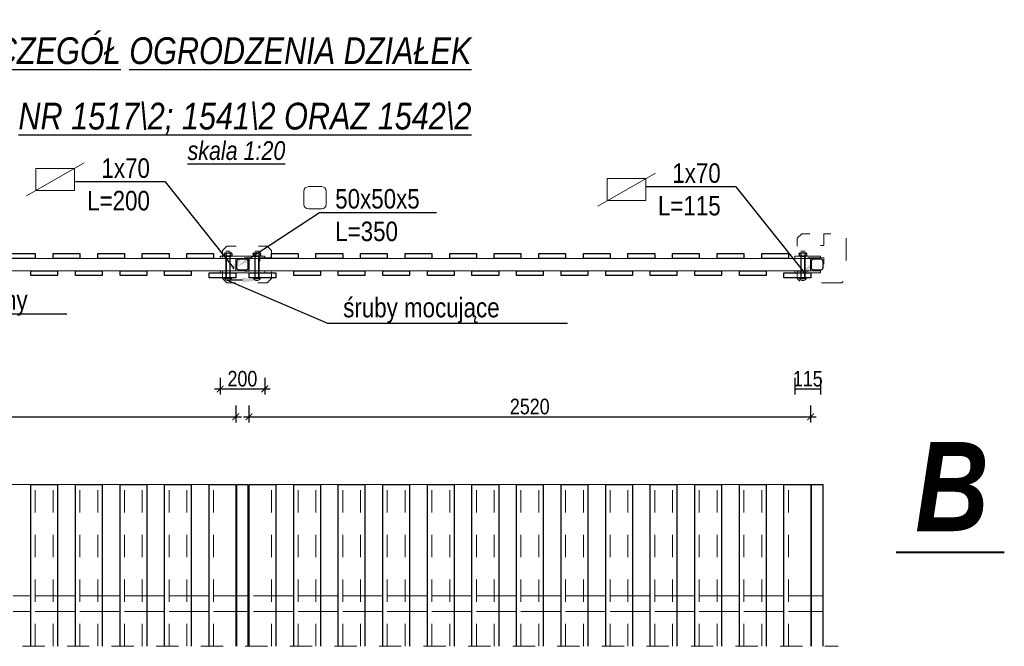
# Model space of a CAD drawing. Header units: metres. Extents: x 45702 to 45878, y -49323 to -49219.
# Tile 31 of 35: x 45834.67 to 45839.09, y -49273.22 to -49270.41. Entities that reach past the tile are written whole.
import ezdxf
from ezdxf import colors
from ezdxf.entities.mleader import LeaderData, LeaderLine
from ezdxf.math import Vec2, Vec3

# ---------------------------------------------------------------- set-up
doc = ezdxf.new("R2010")
doc.units = ezdxf.units.M
for name, pattern in [('1', [0]), ('3', [1, 0.5, -0.5]), ('ACAD_ISO03W100', [30, 12, -18])]:
    doc.linetypes.add(name, pattern=pattern)
for name, color, linetype in [('_p_wymiary', 7, '1'), ('OPISY', 7, 'Continuous'), ('wymiarowanie', 7, 'Continuous')]:
    doc.layers.add(name, color=color, linetype=linetype)
doc.layers.add('_p_zbiornik_odparowujący', color=102, linetype='Continuous', lineweight=15)
doc.layers.add('_wymiary', color=7, linetype='Continuous', lineweight=13)
doc.styles.add('arial_ce', font='arial.ttf')
doc.styles.get("Standard").update_dxf_attribs({"font": 'ARIALN.TTF'})
doc.styles.add('znakn', font='ARIALN.TTF')
doc.dimstyles.new('S20_T2.50_[cm]', dxfattribs={"dimtxt": 0.05, "dimasz": 0.03, "dimexe": 0.025, "dimexo": 0.05, "dimgap": 0.01, "dimtad": 1, "dimdec": 0, "dimlfac": 100, "dimrnd": 0.01, "dimzin": 0, "dimdsep": 46, "dimtxsty": 'znakn', "dimblk": 'ARCHTICK', "dimcen": -0.03, "dimdle": 0.025, "dimclrd": 256, "dimclre": 256, "dimclrt": 7, "dimadec": 0, "dimazin": 0, "dimtfac": 1, "dimtdec": 0, "dimtix": 1, "dimtmove": 2, "dimatfit": 3, "dimfxl": 0.05, "dimfxlon": 1, "dimtolj": 1, "dimtzin": 0, "dimarcsym": 0})

# ---------------------------------------------------------------- blocks, each defined once
blk = doc.blocks.new('_ArchTick')
at = {"color": 0, "linetype": 'ByBlock', "const_width": 0.15}
blk.add_lwpolyline([(-0.5, -0.5), (0.5, 0.5)], dxfattribs=at)
blk = doc.blocks.new('*D885')
at = {"layer": '_wymiary', "lineweight": -2, "ltscale": 0.5, "transparency": 16777216}
for p, q in [((45833.118, -49272.145), (45833.118, -49272.22)), ((45835.6383, -49272.145), (45835.6383, -49272.22)), ((45833.093, -49272.195), (45835.6633, -49272.195))]:
    blk.add_line(p, q, dxfattribs=at)
at = {"layer": 'Defpoints', "color": 0, "ltscale": 0.5, "transparency": 16777216}
for p in [(45833.118, -49271.5398), (45835.6383, -49271.5398), (45835.6383, -49272.195)]:
    blk.add_point(p, dxfattribs=at)
at = {"layer": '_wymiary', "lineweight": -2, "ltscale": 0.5, "transparency": 16777216, "xscale": 0.03, "yscale": 0.03, "zscale": 0.03, "rotation": 180}
blk.add_blockref('_ArchTick', (45833.118, -49272.195), dxfattribs=at)
at = {"layer": '_wymiary', "lineweight": -2, "ltscale": 0.5, "transparency": 16777216, "xscale": 0.03, "yscale": 0.03, "zscale": 0.03}
blk.add_blockref('_ArchTick', (45835.6383, -49272.195), dxfattribs=at)
at = {"layer": '_wymiary', "color": 7, "ltscale": 0.5, "transparency": 16777216, "insert": (45834.3782, -49272.1493), "char_height": 0.07, "attachment_point": 5, "style": 'znakn'}
blk.add_mtext('\\A1;2520', dxfattribs=at)
blk = doc.blocks.new('*D886')
at = {"layer": '_wymiary', "lineweight": -2, "ltscale": 0.5, "transparency": 16777216}
for p, q in [((45835.6973, -49272.145), (45835.6973, -49272.22)), ((45838.2175, -49272.145), (45838.2175, -49272.22)), ((45835.6723, -49272.195), (45838.2425, -49272.195))]:
    blk.add_line(p, q, dxfattribs=at)
at = {"layer": 'Defpoints', "color": 0, "ltscale": 0.5, "transparency": 16777216}
for p in [(45835.6973, -49271.5398), (45838.2175, -49271.5398), (45838.2175, -49272.195)]:
    blk.add_point(p, dxfattribs=at)
at = {"layer": '_wymiary', "lineweight": -2, "ltscale": 0.5, "transparency": 16777216, "xscale": 0.03, "yscale": 0.03, "zscale": 0.03, "rotation": 180}
blk.add_blockref('_ArchTick', (45835.6973, -49272.195), dxfattribs=at)
at = {"layer": '_wymiary', "lineweight": -2, "ltscale": 0.5, "transparency": 16777216, "xscale": 0.03, "yscale": 0.03, "zscale": 0.03}
blk.add_blockref('_ArchTick', (45838.2175, -49272.195), dxfattribs=at)
at = {"layer": '_wymiary', "color": 7, "ltscale": 0.5, "transparency": 16777216, "insert": (45836.9574, -49272.1493), "char_height": 0.07, "attachment_point": 5, "style": 'znakn'}
blk.add_mtext('\\A1;2520', dxfattribs=at)
blk = doc.blocks.new('*D889')
at = {"layer": '_wymiary', "lineweight": -2, "ltscale": 0.5, "transparency": 16777216}
for p, q in [((45835.568, -49272.0203), (45835.568, -49272.0953)), ((45835.768, -49272.0203), (45835.768, -49272.0953)), ((45835.543, -49272.0703), (45835.793, -49272.0703))]:
    blk.add_line(p, q, dxfattribs=at)
at = {"layer": 'Defpoints', "color": 0, "ltscale": 0.5, "transparency": 16777216}
for p in [(45835.568, -49271.5498), (45835.768, -49271.5498), (45835.768, -49272.0703)]:
    blk.add_point(p, dxfattribs=at)
at = {"layer": '_wymiary', "lineweight": -2, "ltscale": 0.5, "transparency": 16777216, "xscale": 0.03, "yscale": 0.03, "zscale": 0.03, "rotation": 180}
blk.add_blockref('_ArchTick', (45835.568, -49272.0703), dxfattribs=at)
at = {"layer": '_wymiary', "lineweight": -2, "ltscale": 0.5, "transparency": 16777216, "xscale": 0.03, "yscale": 0.03, "zscale": 0.03}
blk.add_blockref('_ArchTick', (45835.768, -49272.0703), dxfattribs=at)
at = {"layer": '_wymiary', "color": 7, "ltscale": 0.5, "transparency": 16777216, "insert": (45835.668, -49272.0246), "char_height": 0.07, "attachment_point": 5, "style": 'znakn'}
blk.add_mtext('\\A1;200', dxfattribs=at)
blk = doc.blocks.new('*D890')
at = {"layer": '_wymiary', "lineweight": -2, "ltscale": 0.5, "transparency": 16777216}
for p, q in [((45838.1473, -49272.0203), (45838.1473, -49272.0953)), ((45838.2623, -49272.0203), (45838.2623, -49272.0953)), ((45838.1473, -49272.0703), (45838.2623, -49272.0703))]:
    blk.add_line(p, q, dxfattribs=at)
at = {"layer": 'Defpoints', "color": 0, "ltscale": 0.5, "transparency": 16777216}
for p in [(45838.1473, -49271.5498), (45838.2623, -49271.5498), (45838.2623, -49272.0703)]:
    blk.add_point(p, dxfattribs=at)
at = {"layer": '_wymiary', "color": 7, "ltscale": 0.5, "transparency": 16777216, "insert": (45838.2048, -49272.0246), "char_height": 0.07, "attachment_point": 5, "style": 'znakn'}
blk.add_mtext('\\A1;115', dxfattribs=at)

msp = doc.modelspace()

# ---------------------------------------------------------------- linework, layer by layer
for p, q in [((45835.587153, -49271.462842), (45835.587153, -49271.4723577)), ((45835.5904012, -49271.4604209), (45835.6171548, -49271.4604209)), ((45835.5904012, -49271.4747788), (45835.6171548, -49271.4747788)), ((45835.5947098, -49271.4627844), (45835.5947098, -49271.4724153)), ((45835.6128462, -49271.4627844), (45835.6128462, -49271.4724153)), ((45835.620403, -49271.462842), (45835.620403, -49271.4723577)), ((45835.716403, -49271.462842), (45835.716403, -49271.4723577)), ((45835.7196512, -49271.4604209), (45835.7464048, -49271.4604209)), ((45835.7196512, -49271.4747788), (45835.7464048, -49271.4747788)), ((45835.7239598, -49271.4627844), (45835.7239598, -49271.4724153)), ((45835.7420962, -49271.4627844), (45835.7420962, -49271.4724153)), ((45835.749653, -49271.462842), (45835.749653, -49271.4723577)), ((45838.166403, -49271.462842), (45838.166403, -49271.4723577)), ((45838.1696512, -49271.4604209), (45838.1964048, -49271.4604209)), ((45838.1696512, -49271.4747788), (45838.1964048, -49271.4747788)), ((45838.1739598, -49271.4627844), (45838.1739598, -49271.4724153)), ((45838.1920962, -49271.4627844), (45838.1920962, -49271.4724153)), ((45838.199653, -49271.462842), (45838.199653, -49271.4723577)), ((45835.587153, -49271.5736788), (45835.587153, -49271.5717788)), ((45835.587153, -49271.5717788), (45835.620403, -49271.5717788)), ((45835.587153, -49271.5736788), (45835.620403, -49271.5736788)), ((45835.5989814, -49271.5819121), (45835.6085747, -49271.5819121)), ((45835.620403, -49271.5736788), (45835.620403, -49271.5717788)), ((45835.716403, -49271.5736788), (45835.716403, -49271.5717788)), ((45835.716403, -49271.5717788), (45835.749653, -49271.5717788)), ((45835.716403, -49271.5736788), (45835.749653, -49271.5736788)), ((45835.7282314, -49271.5819121), (45835.7378247, -49271.5819121)), ((45835.749653, -49271.5736788), (45835.749653, -49271.5717788)), ((45838.166403, -49271.5736788), (45838.166403, -49271.5717788)), ((45838.166403, -49271.5717788), (45838.199653, -49271.5717788)), ((45838.166403, -49271.5736788), (45838.199653, -49271.5736788)), ((45838.1782314, -49271.5819121), (45838.1878247, -49271.5819121)), ((45838.199653, -49271.5736788), (45838.199653, -49271.5717788))]:
    msp.add_line(p, q)
at = {"color": 251, "linetype": 'ACAD_ISO03W100', "lineweight": 15, "ltscale": 0.005}
msp.add_line((45832.2810621, -49273.2239582), (45838.3407657, -49273.2239582), dxfattribs=at)
for points in [[(45835.587153, -49271.462842, -0.125350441), (45835.5884269, -49271.461235, -0.13071695), (45835.5904012, -49271.4604209, -0.159606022), (45835.5929431, -49271.4608975, -0.159606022), (45835.5947104, -49271.4627857)], [(45835.587153, -49271.4723577, 0.125350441), (45835.5884269, -49271.4739647, 0.13071695), (45835.5904012, -49271.4747788, 0.159606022), (45835.5929431, -49271.4743022, 0.159606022), (45835.5947104, -49271.472414)], [(45835.6128456, -49271.4627857, 0.063866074), (45835.6084635, -49271.4610218, 0.063866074), (45835.603778, -49271.4604209, 0.063866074), (45835.5990926, -49271.4610218, 0.063866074), (45835.5947104, -49271.4627857)], [(45835.6128456, -49271.472414, -0.063866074), (45835.6084635, -49271.4741779, -0.063866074), (45835.603778, -49271.4747788, -0.063866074), (45835.5990926, -49271.4741779, -0.063866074), (45835.5947104, -49271.472414)], [(45835.620403, -49271.462842, 0.125350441), (45835.6191291, -49271.461235, 0.13071695), (45835.6171548, -49271.4604209, 0.159606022), (45835.6146129, -49271.4608975, 0.159606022), (45835.6128456, -49271.4627857)], [(45835.620403, -49271.4723577, -0.125350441), (45835.6191291, -49271.4739647, -0.13071695), (45835.6171548, -49271.4747788, -0.159606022), (45835.6146129, -49271.4743022, -0.159606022), (45835.6128456, -49271.472414)], [(45835.716403, -49271.462842, -0.125350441), (45835.7176769, -49271.461235, -0.13071695), (45835.7196512, -49271.4604209, -0.159606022), (45835.7221931, -49271.4608975, -0.159606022), (45835.7239604, -49271.4627857)], [(45835.716403, -49271.4723577, 0.125350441), (45835.7176769, -49271.4739647, 0.13071695), (45835.7196512, -49271.4747788, 0.159606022), (45835.7221931, -49271.4743022, 0.159606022), (45835.7239604, -49271.472414)], [(45835.7420956, -49271.4627857, 0.063866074), (45835.7377135, -49271.4610218, 0.063866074), (45835.733028, -49271.4604209, 0.063866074), (45835.7283426, -49271.4610218, 0.063866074), (45835.7239604, -49271.4627857)], [(45835.7420956, -49271.472414, -0.063866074), (45835.7377135, -49271.4741779, -0.063866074), (45835.733028, -49271.4747788, -0.063866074), (45835.7283426, -49271.4741779, -0.063866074), (45835.7239604, -49271.472414)], [(45835.749653, -49271.462842, 0.125350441), (45835.7483791, -49271.461235, 0.13071695), (45835.7464048, -49271.4604209, 0.159606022), (45835.7438629, -49271.4608975, 0.159606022), (45835.7420956, -49271.4627857)], [(45835.749653, -49271.4723577, -0.125350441), (45835.7483791, -49271.4739647, -0.13071695), (45835.7464048, -49271.4747788, -0.159606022), (45835.7438629, -49271.4743022, -0.159606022), (45835.7420956, -49271.472414)], [(45838.166403, -49271.462842, -0.125350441), (45838.1676769, -49271.461235, -0.13071695), (45838.1696512, -49271.4604209, -0.159606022), (45838.1721931, -49271.4608975, -0.159606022), (45838.1739604, -49271.4627857)], [(45838.166403, -49271.4723577, 0.125350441), (45838.1676769, -49271.4739647, 0.13071695), (45838.1696512, -49271.4747788, 0.159606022), (45838.1721931, -49271.4743022, 0.159606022), (45838.1739604, -49271.472414)], [(45838.1920956, -49271.4627857, 0.063866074), (45838.1877135, -49271.4610218, 0.063866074), (45838.183028, -49271.4604209, 0.063866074), (45838.1783426, -49271.4610218, 0.063866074), (45838.1739604, -49271.4627857)], [(45838.1920956, -49271.472414, -0.063866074), (45838.1877135, -49271.4741779, -0.063866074), (45838.183028, -49271.4747788, -0.063866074), (45838.1783426, -49271.4741779, -0.063866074), (45838.1739604, -49271.472414)], [(45838.199653, -49271.462842, 0.125350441), (45838.1983791, -49271.461235, 0.13071695), (45838.1964048, -49271.4604209, 0.159606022), (45838.1938629, -49271.4608975, 0.159606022), (45838.1920956, -49271.4627857)], [(45838.199653, -49271.4723577, -0.125350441), (45838.1983791, -49271.4739647, -0.13071695), (45838.1964048, -49271.4747788, -0.159606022), (45838.1938629, -49271.4743022, -0.159606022), (45838.1920956, -49271.472414)]]:
    msp.add_lwpolyline(points, format="xyb")
for centre, start, end in [((45835.6033531, -49271.5630183), 213.3470126, 256.9719737), ((45835.6042029, -49271.5630183), 283.0280263, 326.6529874), ((45835.7326031, -49271.5630183), 213.3470126, 256.9719737), ((45835.7334529, -49271.5630183), 283.0280263, 326.6529874), ((45838.1826031, -49271.5630183), 213.3470126, 256.9719737), ((45838.1834529, -49271.5630183), 283.0280263, 326.6529874)]:
    msp.add_arc(centre, 0.019393, start, end)
at = {"layer": '_p_wymiary', "lineweight": 40, "ltscale": 0.5}
msp.add_line((45838.6018561, -49272.8021588), (45839.0868037, -49272.8021588), dxfattribs=at)
at = {"layer": '_p_zbiornik_odparowujący', "color": 8, "linetype": '3', "lineweight": 15, "ltscale": 0.1, "flags": 128}
for points in [[(45838.377778, -49271.3947788), (45838.377778, -49271.4822788), (45838.377778, -49271.5422788), (45838.377778, -49271.5747788), (45838.357778, -49271.5947788), (45838.177778, -49271.5947788), (45838.157778, -49271.5747788), (45838.157778, -49271.5422788), (45838.277278, -49271.5422788), (45838.277278, -49271.4822788), (45838.157778, -49271.4822788), (45838.157778, -49271.3947788), (45838.177778, -49271.3747788), (45838.217278, -49271.3747788), (45838.217278, -49271.4272788), (45838.277278, -49271.4272788), (45838.277278, -49271.3747788), (45838.357778, -49271.3747788)], [(45835.798528, -49271.4497788), (45835.798528, -49271.4822788), (45835.746028, -49271.4822788), (45835.746028, -49271.5422788), (45835.798528, -49271.5422788), (45835.798528, -49271.5747788), (45835.778528, -49271.5947788), (45835.598528, -49271.5947788), (45835.578528, -49271.5747788), (45835.578528, -49271.5422788), (45835.698028, -49271.5422788), (45835.698028, -49271.4822788), (45835.578528, -49271.4822788), (45835.578528, -49271.4497788), (45835.598528, -49271.4297788), (45835.778528, -49271.4297788)]]:
    msp.add_lwpolyline(points, close=True, dxfattribs=at)
at = {"layer": '_wymiary', "ltscale": 0.5}
for p, q in [((45834.6984808, -49271.204729), (45834.9580933, -49271.0564771)), ((45837.2622049, -49271.2503042), (45837.5218175, -49271.1020522)), ((45835.594278, -49271.4518462), (45835.613278, -49271.4518462)), ((45835.723528, -49271.4518462), (45835.742528, -49271.4518462)), ((45838.173528, -49271.4518462), (45838.192528, -49271.4518462))]:
    msp.add_line(p, q, dxfattribs=at)
at = {"layer": '_wymiary', "color": 7, "linetype": 'ACAD_ISO03W100', "ltscale": 0.001}
for p, q in [((45835.594278, -49271.5717788), (45835.594278, -49271.4518462)), ((45835.596178, -49271.5717788), (45835.596178, -49271.4518462)), ((45835.611378, -49271.5717788), (45835.611378, -49271.4518462)), ((45835.613278, -49271.5717788), (45835.613278, -49271.4518462)), ((45835.723528, -49271.5717788), (45835.723528, -49271.4518462)), ((45835.725428, -49271.5717788), (45835.725428, -49271.4518462)), ((45835.740628, -49271.5717788), (45835.740628, -49271.4518462)), ((45835.742528, -49271.5717788), (45835.742528, -49271.4518462)), ((45838.173528, -49271.5717788), (45838.173528, -49271.4518462)), ((45838.175428, -49271.5717788), (45838.175428, -49271.4518462)), ((45838.190628, -49271.5717788), (45838.190628, -49271.4518462)), ((45838.192528, -49271.5717788), (45838.192528, -49271.4518462)), ((45834.838778, -49272.9980255), (45834.718778, -49272.9980255)), ((45835.038778, -49272.9980255), (45834.918778, -49272.9980255)), ((45835.238778, -49272.9980255), (45835.118778, -49272.9980255)), ((45835.438778, -49272.9980255), (45835.318778, -49272.9980255)), ((45835.638778, -49272.9980255), (45835.518778, -49272.9980255)), ((45835.818028, -49272.9980255), (45835.698028, -49272.9980255)), ((45836.018028, -49272.9980255), (45835.898028, -49272.9980255)), ((45836.218028, -49272.9980255), (45836.098028, -49272.9980255)), ((45836.418028, -49272.9980255), (45836.298028, -49272.9980255)), ((45836.618028, -49272.9980255), (45836.498028, -49272.9980255)), ((45836.818028, -49272.9980255), (45836.698028, -49272.9980255)), ((45837.018028, -49272.9980255), (45836.898028, -49272.9980255)), ((45837.218028, -49272.9980255), (45837.098028, -49272.9980255)), ((45837.418028, -49272.9980255), (45837.298028, -49272.9980255)), ((45837.618028, -49272.9980255), (45837.498028, -49272.9980255)), ((45837.818028, -49272.9980255), (45837.698028, -49272.9980255)), ((45838.018028, -49272.9980255), (45837.898028, -49272.9980255)), ((45838.218028, -49272.9980255), (45838.098028, -49272.9980255)), ((45834.838778, -49273.0680255), (45834.718778, -49273.0680255)), ((45835.038778, -49273.0680255), (45834.918778, -49273.0680255)), ((45835.238778, -49273.0680255), (45835.118778, -49273.0680255)), ((45835.438778, -49273.0680255), (45835.318778, -49273.0680255)), ((45835.638778, -49273.0680255), (45835.518778, -49273.0680255)), ((45835.818028, -49273.0680255), (45835.698028, -49273.0680255)), ((45836.018028, -49273.0680255), (45835.898028, -49273.0680255)), ((45836.218028, -49273.0680255), (45836.098028, -49273.0680255)), ((45836.418028, -49273.0680255), (45836.298028, -49273.0680255)), ((45836.618028, -49273.0680255), (45836.498028, -49273.0680255)), ((45836.818028, -49273.0680255), (45836.698028, -49273.0680255)), ((45837.018028, -49273.0680255), (45836.898028, -49273.0680255)), ((45837.218028, -49273.0680255), (45837.098028, -49273.0680255)), ((45837.418028, -49273.0680255), (45837.298028, -49273.0680255)), ((45837.618028, -49273.0680255), (45837.498028, -49273.0680255)), ((45837.818028, -49273.0680255), (45837.698028, -49273.0680255)), ((45838.018028, -49273.0680255), (45837.898028, -49273.0680255)), ((45838.218028, -49273.0680255), (45838.098028, -49273.0680255))]:
    msp.add_line(p, q, dxfattribs=at)
at = {"layer": '_wymiary', "color": 34, "linetype": 'ACAD_ISO03W100', "ltscale": 0.003}
for p, q in [((45834.738778, -49273.2239582), (45834.738778, -49272.4980255)), ((45834.818778, -49273.2239582), (45834.818778, -49272.4980255)), ((45834.938778, -49273.2239582), (45834.938778, -49272.4980255)), ((45835.018778, -49273.2239582), (45835.018778, -49272.4980255)), ((45835.138778, -49273.2239582), (45835.138778, -49272.4980255)), ((45835.218778, -49273.2239582), (45835.218778, -49272.4980255)), ((45835.338778, -49273.2239582), (45835.338778, -49272.4980255)), ((45835.418778, -49273.2239582), (45835.418778, -49272.4980255)), ((45835.538778, -49273.2239582), (45835.538778, -49272.4980255)), ((45835.798028, -49273.2239582), (45835.798028, -49272.4980255)), ((45835.918028, -49273.2239582), (45835.918028, -49272.4980255)), ((45835.998028, -49273.2239582), (45835.998028, -49272.4980255)), ((45836.118028, -49273.2239582), (45836.118028, -49272.4980255)), ((45836.198028, -49273.2239582), (45836.198028, -49272.4980255)), ((45836.318028, -49273.2239582), (45836.318028, -49272.4980255)), ((45836.398028, -49273.2239582), (45836.398028, -49272.4980255)), ((45836.518028, -49273.2239582), (45836.518028, -49272.4980255)), ((45836.598028, -49273.2239582), (45836.598028, -49272.4980255)), ((45836.718028, -49273.2239582), (45836.718028, -49272.4980255)), ((45836.798028, -49273.2239582), (45836.798028, -49272.4980255)), ((45836.918028, -49273.2239582), (45836.918028, -49272.4980255)), ((45836.998028, -49273.2239582), (45836.998028, -49272.4980255)), ((45837.118028, -49273.2239582), (45837.118028, -49272.4980255)), ((45837.198028, -49273.2239582), (45837.198028, -49272.4980255)), ((45837.318028, -49273.2239582), (45837.318028, -49272.4980255)), ((45837.398028, -49273.2239582), (45837.398028, -49272.4980255)), ((45837.518028, -49273.2239582), (45837.518028, -49272.4980255)), ((45837.598028, -49273.2239582), (45837.598028, -49272.4980255)), ((45837.718028, -49273.2239582), (45837.718028, -49272.4980255)), ((45837.798028, -49273.2239582), (45837.798028, -49272.4980255)), ((45837.918028, -49273.2239582), (45837.918028, -49272.4980255)), ((45837.998028, -49273.2239582), (45837.998028, -49272.4980255)), ((45838.118028, -49273.2239582), (45838.118028, -49272.4980255))]:
    msp.add_line(p, q, dxfattribs=at)
at = {"layer": '_wymiary', "ltscale": 0.5}
for points in [[(45834.7414486, -49271.0810139), (45834.9151255, -49271.0810139), (45834.9151255, -49271.1801922), (45834.7414486, -49271.1801922)], [(45837.3051728, -49271.126589), (45837.4788497, -49271.126589), (45837.4788497, -49271.2257674), (45837.3051728, -49271.2257674)], [(45835.568028, -49271.4847788), (45835.768028, -49271.4847788), (45835.768028, -49271.4747788), (45835.568028, -49271.4747788)], [(45838.147278, -49271.4847788), (45838.262278, -49271.4847788), (45838.262278, -49271.4747788), (45838.147278, -49271.4747788)], [(45835.568028, -49271.5497788), (45835.768028, -49271.5497788), (45835.768028, -49271.5397788), (45835.568028, -49271.5397788)], [(45838.147278, -49271.5497788), (45838.262278, -49271.5497788), (45838.262278, -49271.5397788), (45838.147278, -49271.5397788)]]:
    msp.add_lwpolyline(points, close=True, dxfattribs=at)
at = {"layer": '_wymiary', "lineweight": 20, "ltscale": 0.5}
msp.add_lwpolyline([(45835.9641489, -49271.163104), (45836.0241489, -49271.163104, -0.414213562), (45836.0441489, -49271.183104), (45836.0441489, -49271.243104, -0.414213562), (45836.0241489, -49271.263104), (45835.9641489, -49271.263104, -0.414213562), (45835.9441489, -49271.243104), (45835.9441489, -49271.183104, -0.414213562)], format="xyb", close=True, dxfattribs=at)
at = {"layer": '_wymiary', "color": 34, "lineweight": 30, "ltscale": 0.5}
for points in [[(45834.618778, -49271.4627788), (45834.738778, -49271.4627788), (45834.738778, -49271.4847788), (45834.618778, -49271.4847788)], [(45834.818778, -49271.4627788), (45834.938778, -49271.4627788), (45834.938778, -49271.4847788), (45834.818778, -49271.4847788)], [(45835.018778, -49271.4627788), (45835.138778, -49271.4627788), (45835.138778, -49271.4847788), (45835.018778, -49271.4847788)], [(45835.218778, -49271.4627788), (45835.338778, -49271.4627788), (45835.338778, -49271.4847788), (45835.218778, -49271.4847788)], [(45835.418778, -49271.4627788), (45835.538778, -49271.4627788), (45835.538778, -49271.4847788), (45835.418778, -49271.4847788)], [(45835.798028, -49271.4627788), (45835.918028, -49271.4627788), (45835.918028, -49271.4847788), (45835.798028, -49271.4847788)], [(45835.998028, -49271.4627788), (45836.118028, -49271.4627788), (45836.118028, -49271.4847788), (45835.998028, -49271.4847788)], [(45836.198028, -49271.4627788), (45836.318028, -49271.4627788), (45836.318028, -49271.4847788), (45836.198028, -49271.4847788)], [(45836.398028, -49271.4627788), (45836.518028, -49271.4627788), (45836.518028, -49271.4847788), (45836.398028, -49271.4847788)], [(45836.598028, -49271.4627788), (45836.718028, -49271.4627788), (45836.718028, -49271.4847788), (45836.598028, -49271.4847788)], [(45836.798028, -49271.4627788), (45836.918028, -49271.4627788), (45836.918028, -49271.4847788), (45836.798028, -49271.4847788)], [(45836.998028, -49271.4627788), (45837.118028, -49271.4627788), (45837.118028, -49271.4847788), (45836.998028, -49271.4847788)], [(45837.198028, -49271.4627788), (45837.318028, -49271.4627788), (45837.318028, -49271.4847788), (45837.198028, -49271.4847788)], [(45837.398028, -49271.4627788), (45837.518028, -49271.4627788), (45837.518028, -49271.4847788), (45837.398028, -49271.4847788)], [(45837.598028, -49271.4627788), (45837.718028, -49271.4627788), (45837.718028, -49271.4847788), (45837.598028, -49271.4847788)], [(45837.798028, -49271.4627788), (45837.918028, -49271.4627788), (45837.918028, -49271.4847788), (45837.798028, -49271.4847788)], [(45837.998028, -49271.4627788), (45838.118028, -49271.4627788), (45838.118028, -49271.4847788), (45837.998028, -49271.4847788)], [(45834.718778, -49271.5397788), (45834.838778, -49271.5397788), (45834.838778, -49271.5617788), (45834.718778, -49271.5617788)], [(45834.918778, -49271.5397788), (45835.038778, -49271.5397788), (45835.038778, -49271.5617788), (45834.918778, -49271.5617788)], [(45835.118778, -49271.5397788), (45835.238778, -49271.5397788), (45835.238778, -49271.5617788), (45835.118778, -49271.5617788)], [(45835.318778, -49271.5397788), (45835.438778, -49271.5397788), (45835.438778, -49271.5617788), (45835.318778, -49271.5617788)], [(45835.518778, -49271.5497788), (45835.638778, -49271.5497788), (45835.638778, -49271.5717788), (45835.518778, -49271.5717788)], [(45835.698028, -49271.5497788), (45835.818028, -49271.5497788), (45835.818028, -49271.5717788), (45835.698028, -49271.5717788)], [(45835.898028, -49271.5397788), (45836.018028, -49271.5397788), (45836.018028, -49271.5617788), (45835.898028, -49271.5617788)], [(45836.098028, -49271.5397788), (45836.218028, -49271.5397788), (45836.218028, -49271.5617788), (45836.098028, -49271.5617788)], [(45836.298028, -49271.5397788), (45836.418028, -49271.5397788), (45836.418028, -49271.5617788), (45836.298028, -49271.5617788)], [(45836.498028, -49271.5397788), (45836.618028, -49271.5397788), (45836.618028, -49271.5617788), (45836.498028, -49271.5617788)], [(45836.698028, -49271.5397788), (45836.818028, -49271.5397788), (45836.818028, -49271.5617788), (45836.698028, -49271.5617788)], [(45836.898028, -49271.5397788), (45837.018028, -49271.5397788), (45837.018028, -49271.5617788), (45836.898028, -49271.5617788)], [(45837.098028, -49271.5397788), (45837.218028, -49271.5397788), (45837.218028, -49271.5617788), (45837.098028, -49271.5617788)], [(45837.298028, -49271.5397788), (45837.418028, -49271.5397788), (45837.418028, -49271.5617788), (45837.298028, -49271.5617788)], [(45837.498028, -49271.5397788), (45837.618028, -49271.5397788), (45837.618028, -49271.5617788), (45837.498028, -49271.5617788)], [(45837.698028, -49271.5397788), (45837.818028, -49271.5397788), (45837.818028, -49271.5617788), (45837.698028, -49271.5617788)], [(45837.898028, -49271.5397788), (45838.018028, -49271.5397788), (45838.018028, -49271.5617788), (45837.898028, -49271.5617788)], [(45838.098028, -49271.5497788), (45838.218028, -49271.5497788), (45838.218028, -49271.5717788), (45838.098028, -49271.5717788)]]:
    msp.add_lwpolyline(points, close=True, dxfattribs=at)
at = {"layer": '_wymiary', "color": 7, "ltscale": 0.5}
for points in [[(45833.118028, -49271.4847788), (45835.638278, -49271.4847788), (45835.638278, -49271.5397788), (45833.118028, -49271.5397788)], [(45835.697278, -49271.4847788), (45838.217528, -49271.4847788), (45838.217528, -49271.5397788), (45835.697278, -49271.5397788)]]:
    msp.add_lwpolyline(points, close=True, dxfattribs=at)
at = {"layer": '_wymiary', "lineweight": 30, "ltscale": 0.5}
for points in [[(45835.653028, -49271.4872788), (45835.683028, -49271.4872788, -0.414213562), (45835.693028, -49271.4972788), (45835.693028, -49271.5272788, -0.414213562), (45835.683028, -49271.5372788), (45835.653028, -49271.5372788, -0.414213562), (45835.643028, -49271.5272788), (45835.643028, -49271.4972788, -0.414213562)], [(45838.232278, -49271.4872788), (45838.262278, -49271.4872788, -0.414213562), (45838.272278, -49271.4972788), (45838.272278, -49271.5272788, -0.414213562), (45838.262278, -49271.5372788), (45838.232278, -49271.5372788, -0.414213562), (45838.222278, -49271.5272788), (45838.222278, -49271.4972788, -0.414213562)]]:
    msp.add_lwpolyline(points, format="xyb", close=True, dxfattribs=at)
at = {"layer": '_wymiary', "color": 34, "ltscale": 0.5}
for points in [[(45834.618778, -49272.4980255), (45834.738778, -49272.4980255)], [(45834.818778, -49272.4980255), (45834.938778, -49272.4980255)], [(45835.018778, -49272.4980255), (45835.138778, -49272.4980255)], [(45835.218778, -49272.4980255), (45835.338778, -49272.4980255)], [(45835.418778, -49272.4980255), (45835.538778, -49272.4980255)], [(45835.798028, -49272.4980255), (45835.918028, -49272.4980255)], [(45835.998028, -49272.4980255), (45836.118028, -49272.4980255)], [(45836.198028, -49272.4980255), (45836.318028, -49272.4980255)], [(45836.398028, -49272.4980255), (45836.518028, -49272.4980255)], [(45836.598028, -49272.4980255), (45836.718028, -49272.4980255)], [(45836.798028, -49272.4980255), (45836.918028, -49272.4980255)], [(45836.998028, -49272.4980255), (45837.118028, -49272.4980255)], [(45837.198028, -49272.4980255), (45837.318028, -49272.4980255)], [(45837.398028, -49272.4980255), (45837.518028, -49272.4980255)], [(45837.598028, -49272.4980255), (45837.718028, -49272.4980255)], [(45837.798028, -49272.4980255), (45837.918028, -49272.4980255)], [(45837.998028, -49272.4980255), (45838.118028, -49272.4980255)]]:
    msp.add_lwpolyline(points, dxfattribs=at)
at = {"layer": '_wymiary', "color": 34, "lineweight": 30, "ltscale": 0.5}
for points in [[(45834.718778, -49273.2239582), (45834.718778, -49272.4980255), (45834.838778, -49272.4980255), (45834.838778, -49273.2239582)], [(45834.918778, -49273.2239582), (45834.918778, -49272.4980255), (45835.038778, -49272.4980255), (45835.038778, -49273.2239582)], [(45835.118778, -49273.2239582), (45835.118778, -49272.4980255), (45835.238778, -49272.4980255), (45835.238778, -49273.2239582)], [(45835.318778, -49273.2239582), (45835.318778, -49272.4980255), (45835.438778, -49272.4980255), (45835.438778, -49273.2239582)], [(45835.518778, -49273.2239582), (45835.518778, -49272.4980255), (45835.638778, -49272.4980255), (45835.638778, -49273.2239582)], [(45835.698028, -49273.2239582), (45835.698028, -49272.4980255), (45835.818028, -49272.4980255), (45835.818028, -49273.2239582)], [(45835.898028, -49273.2239582), (45835.898028, -49272.4980255), (45836.018028, -49272.4980255), (45836.018028, -49273.2239582)], [(45836.098028, -49273.2239582), (45836.098028, -49272.4980255), (45836.218028, -49272.4980255), (45836.218028, -49273.2239582)], [(45836.298028, -49273.2239582), (45836.298028, -49272.4980255), (45836.418028, -49272.4980255), (45836.418028, -49273.2239582)], [(45836.498028, -49273.2239582), (45836.498028, -49272.4980255), (45836.618028, -49272.4980255), (45836.618028, -49273.2239582)], [(45836.698028, -49273.2239582), (45836.698028, -49272.4980255), (45836.818028, -49272.4980255), (45836.818028, -49273.2239582)], [(45836.898028, -49273.2239582), (45836.898028, -49272.4980255), (45837.018028, -49272.4980255), (45837.018028, -49273.2239582)], [(45837.098028, -49273.2239582), (45837.098028, -49272.4980255), (45837.218028, -49272.4980255), (45837.218028, -49273.2239582)], [(45837.298028, -49273.2239582), (45837.298028, -49272.4980255), (45837.418028, -49272.4980255), (45837.418028, -49273.2239582)], [(45837.498028, -49273.2239582), (45837.498028, -49272.4980255), (45837.618028, -49272.4980255), (45837.618028, -49273.2239582)], [(45837.698028, -49273.2239582), (45837.698028, -49272.4980255), (45837.818028, -49272.4980255), (45837.818028, -49273.2239582)], [(45837.898028, -49273.2239582), (45837.898028, -49272.4980255), (45838.018028, -49272.4980255), (45838.018028, -49273.2239582)], [(45838.098028, -49273.2239582), (45838.098028, -49272.4980255), (45838.218028, -49272.4980255), (45838.218028, -49273.2239582)]]:
    msp.add_lwpolyline(points, dxfattribs=at)
at = {"layer": '_wymiary', "lineweight": 30, "ltscale": 0.5}
for points in [[(45835.643028, -49273.2239582), (45835.643028, -49272.4980255), (45835.693028, -49272.4980255), (45835.693028, -49273.2239582)], [(45838.222278, -49273.2239582), (45838.222278, -49272.4980255), (45838.272278, -49272.4980255), (45838.272278, -49273.2239582)]]:
    msp.add_lwpolyline(points, dxfattribs=at)
at = {"layer": '_wymiary', "ltscale": 0.5, "flags": 128}
for points in [[(45834.638778, -49272.9980255), (45834.718778, -49272.9980255)], [(45834.838778, -49272.9980255), (45834.918778, -49272.9980255)], [(45835.038778, -49272.9980255), (45835.118778, -49272.9980255)], [(45835.238778, -49272.9980255), (45835.318778, -49272.9980255)], [(45835.438778, -49272.9980255), (45835.518778, -49272.9980255)], [(45835.638778, -49272.9980255), (45835.698028, -49272.9980255)], [(45835.818028, -49272.9980255), (45835.898028, -49272.9980255)], [(45836.018028, -49272.9980255), (45836.098028, -49272.9980255)], [(45836.218028, -49272.9980255), (45836.298028, -49272.9980255)], [(45836.418028, -49272.9980255), (45836.498028, -49272.9980255)], [(45836.618028, -49272.9980255), (45836.698028, -49272.9980255)], [(45836.818028, -49272.9980255), (45836.898028, -49272.9980255)], [(45837.018028, -49272.9980255), (45837.098028, -49272.9980255)], [(45837.218028, -49272.9980255), (45837.298028, -49272.9980255)], [(45837.418028, -49272.9980255), (45837.498028, -49272.9980255)], [(45837.618028, -49272.9980255), (45837.698028, -49272.9980255)], [(45837.818028, -49272.9980255), (45837.898028, -49272.9980255)], [(45838.018028, -49272.9980255), (45838.098028, -49272.9980255)], [(45838.218028, -49272.9980255), (45838.272278, -49272.9980255)], [(45834.638778, -49273.0680255), (45834.718778, -49273.0680255)], [(45834.838778, -49273.0680255), (45834.918778, -49273.0680255)], [(45835.038778, -49273.0680255), (45835.118778, -49273.0680255)], [(45835.238778, -49273.0680255), (45835.318778, -49273.0680255)], [(45835.438778, -49273.0680255), (45835.518778, -49273.0680255)], [(45835.638778, -49273.0680255), (45835.698028, -49273.0680255)], [(45835.818028, -49273.0680255), (45835.898028, -49273.0680255)], [(45836.018028, -49273.0680255), (45836.098028, -49273.0680255)], [(45836.218028, -49273.0680255), (45836.298028, -49273.0680255)], [(45836.418028, -49273.0680255), (45836.498028, -49273.0680255)], [(45836.618028, -49273.0680255), (45836.698028, -49273.0680255)], [(45836.818028, -49273.0680255), (45836.898028, -49273.0680255)], [(45837.018028, -49273.0680255), (45837.098028, -49273.0680255)], [(45837.218028, -49273.0680255), (45837.298028, -49273.0680255)], [(45837.418028, -49273.0680255), (45837.498028, -49273.0680255)], [(45837.618028, -49273.0680255), (45837.698028, -49273.0680255)], [(45837.818028, -49273.0680255), (45837.898028, -49273.0680255)], [(45838.018028, -49273.0680255), (45838.098028, -49273.0680255)], [(45838.218028, -49273.0680255), (45838.272278, -49273.0680255)]]:
    msp.add_lwpolyline(points, dxfattribs=at)

# ---------------------------------------------------------------- texts
at = {"layer": 'OPISY', "color": 0, "insert": (45838.8519421, -49272.5080129), "char_height": 0.4, "width": 11.1375, "attachment_point": 5, "style": 'znakn'}
msp.add_mtext('{\\fArial Narrow|b1|i1|c238|p34;B}', dxfattribs=at)
at = {"layer": 'wymiarowanie', "color": 0, "attachment_point": 3, "style": 'arial_ce'}
for s, insert, char_height, width in [('\\A1;{\\fArial Narrow|b0|i1|c238|p34;\\H1.6667x;\\LS\\H0.6x;ZCZEGÓŁ OGRODZENIA DZIAŁEK NR 1517\\\\2; 1541\\\\2 ORAZ 1542\\\\2}', (45836.6954859, -49270.4533609), 0.12, 2.451868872), ('{\\fArial Narrow|b0|i1|c238|p34;\\Lskala 1:20}', (45835.8605393, -49270.9593037), 0.084, 0.856494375)]:
    msp.add_mtext(s, dxfattribs=dict(at, insert=insert, char_height=char_height, width=width))

# ---------------------------------------------------------------- dimensions: what is measured, and where the dimension line sits
at = {"layer": '_wymiary', "ltscale": 0.5}
for p1, p2, distance, picture, middle in [((45833.118028, -49271.5397788), (45835.638278, -49271.5397788), -0.6552267, '*D885', (45834.378153, -49272.1492654)), ((45835.568028, -49271.5497788), (45835.768028, -49271.5497788), -0.5205644, '*D889', (45835.668028, -49272.0246031)), ((45835.697278, -49271.5397788), (45838.217528, -49271.5397788), -0.6552267, '*D886', (45836.957403, -49272.1492654)), ((45838.147278, -49271.5497788), (45838.262278, -49271.5497788), -0.5205644, '*D890', (45838.204778, -49272.0246031))]:
    dim = msp.add_aligned_dim(p1=p1, p2=p2, distance=distance, dimstyle='S20_T2.50_[cm]', override={"dimtxt": 0.07, "dimlfac": 1000, "dimrnd": 0.0001}, dxfattribs=at)
    dim.commit()
    dim.dimension.update_dxf_attribs({"geometry": picture, "text_midpoint": middle})

# ---------------------------------------------------------------- leaders
ml = msp.add_multileader_mtext('Standard', dxfattribs=at)
ml.set_content('1x70^JL=200', color=256)
ml.set_leader_properties()
ml.build(insert=Vec2(0, 0))
ml.multileader.update_dxf_attribs({"text_left_attachment_type": 6, "text_right_attachment_type": 6, "dogleg_length": 0.1, "arrow_head_size": 0.07})
ctx = ml.context
ctx.base_point, ctx.char_height, ctx.arrow_head_size, ctx.landing_gap_size, ctx.plane_origin = Vec3(45834.9834362, -49271.1411502), 0.0875, 0.07, 0.000007, Vec3(45834.9134756, -49270.3377593)
ctx.left_attachment, ctx.right_attachment, ctx.text_align_type, ctx.attachment_type = 6, 6, 2, 2
notes = []
notes.append((ctx, [(0, (1, 1, 0), (45835.3228738, -49271.1411502), (-1, 0), 0.07, [(1, [(45835.668028, -49271.4747788), (45835.6297601, -49271.5272788)], 0, [])])]))
ctx.mtext.insert, ctx.mtext.alignment, ctx.mtext.flow_direction = Vec3(45835.2528668, -49271.0361502), 3, 5
ml = msp.add_multileader_mtext('Standard', dxfattribs=at)
ml.set_content('1x70^JL=115', color=256)
ml.set_leader_properties()
ml.build(insert=Vec2(0, 0))
ml.multileader.update_dxf_attribs({"text_left_attachment_type": 6, "text_right_attachment_type": 6, "dogleg_length": 0.1, "arrow_head_size": 0.07})
ctx = ml.context
ctx.base_point, ctx.char_height, ctx.arrow_head_size, ctx.landing_gap_size, ctx.plane_origin = Vec3(45837.5440625, -49271.1636502), 0.0875, 0.07, 0.000007, Vec3(45837.4748778, -49270.3602593)
ctx.left_attachment, ctx.right_attachment, ctx.text_align_type, ctx.attachment_type = 6, 6, 2, 2
notes.append((ctx, [(0, (1, 1, 0), (45837.884276, -49271.1636502), (-1, 0), 0.07, [(1, [(45838.2294303, -49271.4972788), (45838.1911623, -49271.5497788)], 0, [])])]))
ctx.mtext.insert, ctx.mtext.alignment, ctx.mtext.flow_direction = Vec3(45837.814269, -49271.0586502), 3, 5
ml = msp.add_multileader_mtext('Standard', dxfattribs=at)
ml.set_content('50x50x5^JL=350', color=256)
ml.set_leader_properties()
ml.build(insert=Vec2(0, 0))
ml.multileader.update_dxf_attribs({"text_left_attachment_type": 6, "text_right_attachment_type": 6, "dogleg_length": 0.1, "arrow_head_size": 0.07})
ctx = ml.context
ctx.base_point, ctx.char_height, ctx.arrow_head_size, ctx.landing_gap_size, ctx.plane_origin = Vec3(45836.0844506, -49271.2788265), 0.0875, 0.07, 0.000007, Vec3(45834.8882721, -49270.385742)
ctx.left_attachment, ctx.right_attachment, ctx.attachment_type = 6, 6, 2
notes.append((ctx, [(1, (1, 1, 0), (45836.0144506, -49271.2788265), (1, 0), 0.07, [(0, [(45835.6428246, -49271.5227615)], 0, [])])]))
ctx.mtext.insert, ctx.mtext.flow_direction = Vec3(45836.0844576, -49271.1738265), 5
ml = msp.add_multileader_mtext('Standard', dxfattribs=at)
ml.set_content('pas drewniany^J50x70', color=256)
ml.set_leader_properties()
ml.build(insert=Vec2(0, 0))
ml.multileader.update_dxf_attribs({"text_left_attachment_type": 6, "text_right_attachment_type": 6, "dogleg_length": 0.1, "arrow_head_size": 0.07})
ctx = ml.context
ctx.base_point, ctx.char_height, ctx.arrow_head_size, ctx.landing_gap_size, ctx.plane_origin = Vec3(45834.0580706, -49271.7326577), 0.0875, 0.07, 0.000007, Vec3(45833.6757153, -49271.5397788)
ctx.left_attachment, ctx.right_attachment, ctx.attachment_type = 6, 6, 2
notes.append((ctx, [(0, (1, 1, 0), (45833.9880706, -49271.7326577), (1, 0), 0.07, [(0, [(45833.6757153, -49271.5397788)], 0, [])])]))
ctx.mtext.insert, ctx.mtext.flow_direction = Vec3(45834.0580776, -49271.6276577), 5
ml = msp.add_multileader_mtext('Standard', dxfattribs=at)
ml.set_content('śruby mocujące', color=256)
ml.set_leader_properties()
ml.build(insert=Vec2(0, 0))
ml.multileader.update_dxf_attribs({"text_left_attachment_type": 6, "text_right_attachment_type": 6, "dogleg_length": 0.1, "arrow_head_size": 0.07})
ctx = ml.context
ctx.base_point, ctx.char_height, ctx.arrow_head_size, ctx.landing_gap_size, ctx.plane_origin = Vec3(45836.1201799, -49271.774791), 0.0875, 0.07, 0.000007, Vec3(45835.7378247, -49271.5819121)
ctx.left_attachment, ctx.right_attachment, ctx.attachment_type = 6, 6, 2
notes.append((ctx, [(0, (1, 1, 0), (45836.0501799, -49271.774791), (1, 0), 0.07, [(1, [(45835.7378247, -49271.5819121), (45835.5989814, -49271.5819121)], 0, [])])]))
ctx.mtext.insert, ctx.mtext.flow_direction = Vec3(45836.1201869, -49271.6615662), 5
for ctx, leaders in notes:
    for number, flags, end, landing, length, lines in leaders:
        leader = LeaderData()
        leader.index, (leader.has_last_leader_line, leader.has_dogleg_vector, leader.attachment_direction) = number, flags
        leader.last_leader_point, leader.dogleg_vector, leader.dogleg_length = Vec3(end), Vec3(landing), length
        for number, points, colour, breaks in lines:
            line = LeaderLine()
            line.index, line.vertices, line.color, line.breaks = number, Vec3.list(points), colors.encode_raw_color(colour), breaks
            leader.lines.append(line)
        ctx.leaders.append(leader)

doc.saveas('drawing.dxf')
